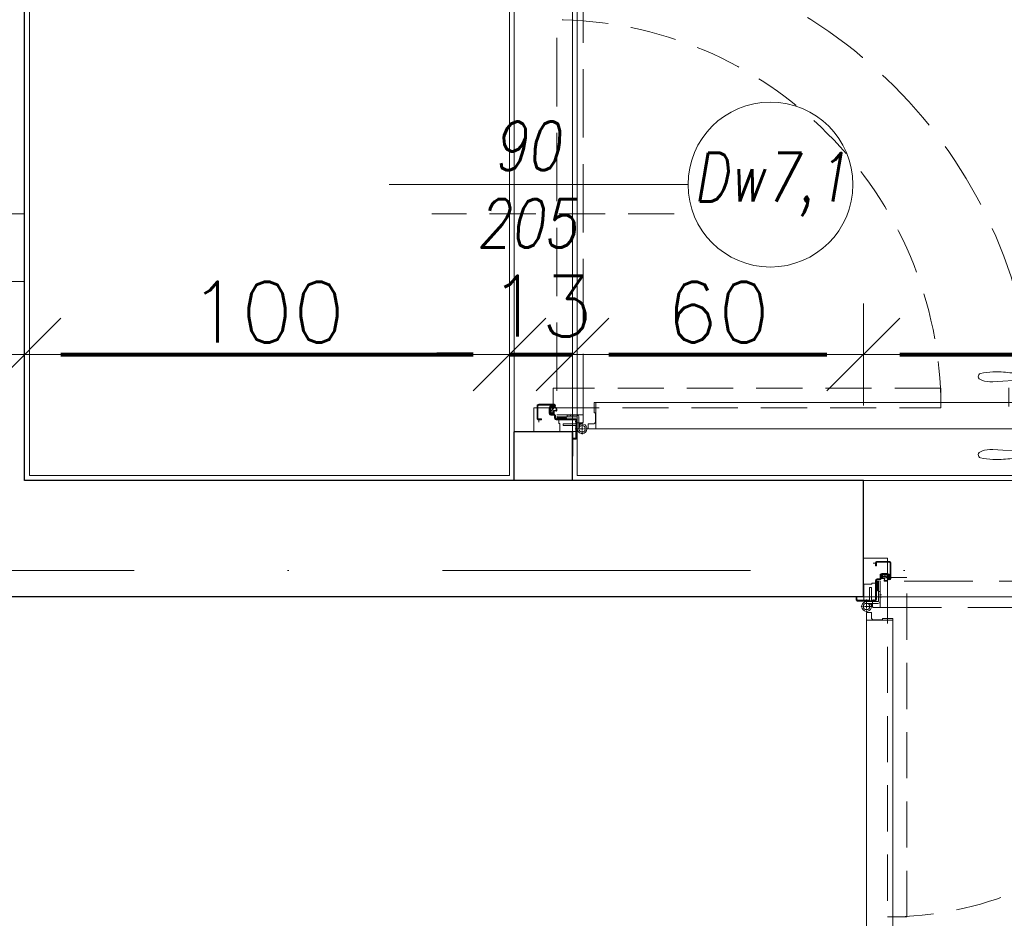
# Model space of a CAD drawing. Header units: metres. Extents: x 7408630 to 15602436, y 5561464 to 13303678.
# Tile 20 of 123: x 7412340 to 7412543, y 5563490 to 5563676. Entities that reach past the tile are written whole.
import ezdxf
from ezdxf.enums import TextEntityAlignment as Align

# ---------------------------------------------------------------- set-up
doc = ezdxf.new("R2010")
doc.units = ezdxf.units.M
doc.header["$MEASUREMENT"] = 0
for name, pattern in [('CENTER', [0.6, 0.375, -0.075, 0.075, -0.075]), ('DASHDOT', [25.4, 12.7, -6.35, 0, -6.35]), ('Hidden Line', [391.222223, 282.222223, -109]), ('HIDDEN2', [4.7625, 3.175, -1.5875])]:
    doc.linetypes.add(name, pattern=pattern)
for name, color, linetype, lineweight in [('!! 0_ Istn-sciany', 3, 'Continuous', 30), ('!! 0_Istn-went', 5, 'Continuous', 13), ('!! 0_Opis_pom', 9, 'Continuous', 13), ('!! 0_Osie', 1, 'DASHDOT', 13), ('!! 1_OPIS POM NOWE', 140, 'Continuous', 5), ('!! 2_Drzwi - nowe remont', 33, 'Continuous', 9), ('!! 2_drzwi opis', 151, 'Continuous', 9), ('!! wymiary osi', 250, 'Continuous', 5), ('0-osie-liniA', 14, 'DASHDOT', 5), ('Granica', 112, 'Continuous', 80)]:
    doc.layers.add(name, color=color, linetype=linetype, lineweight=lineweight)
doc.layers.add('!! 2_WYBURZENIA DO REMONTU', color=7, linetype='Continuous', lineweight=0, true_color=0x4d4d4d, plot=False)
doc.layers.add('Powierzchnia', color=140, linetype='Continuous', lineweight=5, plot=False)
doc.styles.add('50', font='ROMANS.shx', dxfattribs={"width": 0.8, "oblique": 10, "height": 10})
doc.styles.add('ARIAL', font='tahoma.ttf')
doc.styles.add('TXT', font='simplex.shx')
doc.dimstyles.new('DIM50', dxfattribs={"dimscale": 5, "dimtxt": 2, "dimasz": 1, "dimexe": 0, "dimexo": 0, "dimgap": 0.5, "dimtad": 1, "dimdec": 4, "dimrnd": 0.5, "dimdsep": 46, "dimtxsty": 'TXT', "dimblk": 'TICK1', "dimblk1": 'TICK1', "dimblk2": 'TICK1', "dimsah": 1, "dimcen": 0, "dimse1": 1, "dimse2": 1, "dimclrd": 1, "dimclre": 7, "dimclrt": 9, "dimadec": 0, "dimazin": 0, "dimtfac": 1, "dimtdec": 4, "dimtmove": 2, "dimatfit": 3, "dimldrblk": 'TICK1', "dimfxl": 1, "dimtolj": 1, "dimarcsym": 0})

# ---------------------------------------------------------------- blocks, each defined once
blk = doc.blocks.new('8544-EI60')
at = {"color": 254, "true_color": 0xe9d9be}
for p, q in [((-5.3, 0), (6, 0)), ((6, 0), (7.4, -1.4)), ((-7.5, -2.2), (-7.5, -2.2)), ((-7.5, -5.2), (-7.5, -5.2)), ((-7.5, -8.2), (-7.5, -8.2)), ((-5.6, -0.1), (-7.4, -1.9)), ((-5.5, -3), (-7.4, -4.9)), ((-5.5, -6), (-7.4, -7.9)), ((-5.5, -1.4), (-6.6, -2.6)), ((-5.5, -4.4), (-6.6, -5.6)), ((-5.5, -7.4), (-6.6, -8.6)), ((-5.5, -3), (-5.5, -1.4)), ((-5.5, -6), (-5.5, -4.4)), ((-5.5, -7.4), (-5.3, -8)), ((-5.3, -8), (-1.2, -8)), ((-4.5, -3.9), (-4.5, -1)), ((-4.5, -1), (5, -1)), ((-4.5, -3.9), (0.4, -2.7)), ((-4.5, -5), (0.1, -3.8)), ((-4.5, -7), (-4.5, -5)), ((-4.5, -7), (-1.2, -7)), ((-0.7, -8.5), (-1.1, -12.4)), ((0.3, -8.6), (-0.1, -12.1)), ((3.1, -13.5), (-0.1, -13.5)), ((0.1, -3.8), (5.2, -7.4)), ((3, -12.5), (0.3, -12.5)), ((0.4, -2.7), (5, -6.1)), ((5, -6.1), (5, -1)), ((6, -1.4), (6.6, -2.1)), ((6, -3.2), (6, -1.4)), ((6, -3.2), (7.4, -4.5)), ((6, -4.6), (6.6, -5.3)), ((6, -6), (6, -4.6)), ((6.7, -6.4), (7.5, -6)), ((7.5, -1.7), (7.5, -1.7)), ((7.5, -4.9), (7.5, -4.9)), ((7.5, -8), (7.6, -9.4))]:
    blk.add_line(p, q, dxfattribs=at)
for centre, radius, start, end in [((-5.3, -0.5), 0.5, 90, 135), ((-7, -2.2), 0.5, 135, 180), ((-7, -2.2), 0.5, 180, 315), ((-7, -5.2), 0.5, 135, 180), ((-7, -5.2), 0.5, 180, 315), ((-7, -8.2), 0.5, 135, 180), ((-7, -8.2), 0.5, 180, 315), ((-1.2, -8.5), 1.5, 354.4366, 90), ((-1.2, -8.5), 0.5, 354.4366, 90), ((0.4, -12.5), 1.5, 174.4366, 180.4125), ((-0.1, -12.5), 1, 180.4125, 270), ((0.3, -12.1), 0.4, 174.4366, 270), ((3, -11.5), 1, 270, 290.1212), ((3.1, -12.5), 1, 270, 288.9845), ((0.1, -3.8), 9.19, 290.1212, 302.4406), ((0.1, -3.8), 10.2, 288.9845, 310.5414), ((3.7, -9.5), 2.5, 302.4406, 54.3761), ((6.5, -6), 0.5, 180, 296.5747), ((7, -1.7), 0.5, 225, 0), ((7, -4.9), 0.5, 225, 0), ((5.1, -9.7), 2.5, 310.5414, 5.5701), ((7, -1.7), 0.5, 0, 45), ((7, -4.9), 0.5, 0, 45)]:
    blk.add_arc(centre, radius, start, end, dxfattribs=at)
blk = doc.blocks.new('zaw-dr-90-p')
at = {"color": 2, "linetype": 'CENTER', "ltscale": 0.2}
for p, q in [((24.5, 24), (31, 24)), ((12, 0), (-12, 0)), ((0, 12), (0, -12)), ((24.5, 19), (31, 19))]:
    blk.add_line(p, q, dxfattribs=at)
at = {"ltscale": 0.2}
for p, q in [((10, 12), (6.5, 12)), ((10, 0), (10, 6.5))]:
    blk.add_line(p, q, dxfattribs=at)
blk.add_lwpolyline([(0, 6.5), (23.5, 6.5, 0.414214), (28, 11), (28, 31), (24.5, 31), (24.5, 11, -0.414214), (23.5, 10), (0, 10, 4.561698), (7.6, 6.5), (4.9, 4.2)], format="xyb", dxfattribs=at)
blk.add_lwpolyline([(10, 10), (10, 39), (6.5, 39), (6.5, 10)], dxfattribs=at)
blk.add_lwpolyline([(-0.2, -0.2), (-2.5, -0.2), (-2.5, 0.2), (-0.2, 0.2), (-0.2, 2.5), (0.2, 2.5), (0.2, 0.2), (2.8, 0.2), (2.8, -0.2), (0.2, -0.2), (0.2, -2.8), (-0.2, -2.8)], close=True)
blk.add_circle((0, 0), 6.5, dxfattribs=at)
blk = doc.blocks.new('drzwi 90- sc 12')
h = blk.add_hatch()
h.set_pattern_fill('ANSI37', color=256, scale=0.022, angle=0.001, style=0)
h.set_pattern_definition([(45.0010491, (2407.02095, 648.17796), (-0.04939231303, 0.04939050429), []), (135.0010491, (2407.02095, 648.17796), (-0.04939050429, -0.04939231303), [])])
h.paths.add_polyline_path([(-13715.37, 20305.72), (-13715.57, 20305.72), (-13715.57, 20307.72), (-13715.37, 20307.72)])
h = blk.add_hatch()
h.set_pattern_fill('ANSI37', color=256, scale=0.022, angle=0.001, style=0)
h.set_pattern_definition([(135.0010491, (4473.9854, -4604.62511), (0.04939050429, 0.04939231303), []), (45.0010491, (4473.9854, -4604.62511), (0.04939231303, -0.04939050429), [])])
h.paths.add_polyline_path([(-13617.17, 20305.72), (-13616.97, 20305.72), (-13616.97, 20306.72), (-13617.17, 20306.72)])
h.paths.add_polyline_path([(-13617.17, 20306.72), (-13616.97, 20306.72), (-13616.97, 20307.72), (-13617.17, 20307.72)])
for p, q in [((-13620.32, 20410.16), (-13620.32, 20313.77)), ((-13618, 20409.86), (-13620.32, 20409.86)), ((-13616.12, 20410.26), (-13620.22, 20410.26)), ((-13616.12, 20410.26), (-13620, 20410.26)), ((-13618.17, 20410.26), (-13618.17, 20409.96)), ((-13618.17, 20410.26), (-13616.22, 20410.26)), ((-13618.17, 20410.26), (-13616.22, 20410.26)), ((-13618.17, 20409.96), (-13616.22, 20409.96)), ((-13618, 20404.16), (-13618, 20409.96)), ((-13617.9, 20404.16), (-13617.9, 20409.96)), ((-13617.77, 20410.26), (-13616.92, 20411.46)), ((-13616.92, 20410.26), (-13616.92, 20411.46)), ((-13616.62, 20411.46), (-13616.92, 20411.46)), ((-13616.62, 20411.46), (-13616.92, 20411.46)), ((-13616.62, 20410.26), (-13616.62, 20411.46)), ((-13616.62, 20410.26), (-13616.62, 20411.26)), ((-13616.62, 20410.66), (-13616.62, 20410.86)), ((-13616.5, 20404.16), (-13616.5, 20409.96)), ((-13616.4, 20404.16), (-13616.4, 20409.96)), ((-13614.92, 20409.86), (-13616.4, 20409.86)), ((-13616.22, 20410.26), (-13616.22, 20409.96)), ((-13616.22, 20409.96), (-13616.22, 20410.26)), ((-13616.12, 20410.26), (-13616.12, 20411.46)), ((-13616.12, 20411.46), (-13615.02, 20411.46)), ((-13614.92, 20411.36), (-13614.92, 20313.77)), ((-13618, 20404.76), (-13620.32, 20404.76)), ((-13620.32, 20404.16), (-13614.92, 20404.16)), ((-13616.4, 20404.76), (-13614.92, 20404.76)), ((-13620.32, 20403.36), (-13614.92, 20403.36)), ((-13618, 20402.76), (-13620.32, 20402.76)), ((-13618, 20400.34), (-13618, 20403.36)), ((-13617.9, 20400.84), (-13617.9, 20403.36)), ((-13616.5, 20400.84), (-13616.5, 20403.36)), ((-13616.4, 20400.34), (-13616.4, 20403.36)), ((-13616.4, 20402.76), (-13614.92, 20402.76)), ((-13618, 20400.34), (-13616.4, 20400.34)), ((-13616.5, 20400.84), (-13617.9, 20400.84)), ((-13617.9, 20400.84), (-13616.5, 20400.84)), ((-13619.54, 20398.92), (-13623.37, 20398.92)), ((-13619.54, 20398.92), (-13623.37, 20398.92)), ((-13620.32, 20313.47), (-13620.32, 20317.97)), ((-13614.92, 20312.27), (-13614.92, 20317.97)), ((-13614.92, 20313.77), (-13620.32, 20313.77)), ((-13618.22, 20313.37), (-13620.22, 20313.37)), ((-13618.22, 20313.67), (-13618.22, 20313.37)), ((-13618.22, 20313.67), (-13616.42, 20313.67)), ((-13615.92, 20313.17), (-13615.92, 20312.17)), ((-13617.77, 20311.12), (-13617.77, 20305.72)), ((-13617.77, 20311.12), (-13617.77, 20305.72)), ((-13616.17, 20309.92), (-13616.17, 20311.02)), ((-13615.92, 20312.17), (-13615.02, 20312.17)), ((-13715.57, 20308.32), (-13715.57, 20308.56)), ((-13715.57, 20307.69), (-13715.57, 20308.56)), ((-13715.57, 20307.82), (-13715.57, 20308.56)), ((-13617.37, 20309.92), (-13617.37, 20305.82)), ((-13616.17, 20309.92), (-13617.37, 20309.92)), ((-13715.57, 20307.72), (-13715.37, 20307.72)), ((-13715.77, 20301.96), (-13716.27, 20301.96)), ((-13616.77, 20301.96), (-13616.27, 20301.96))]:
    blk.add_line(p, q)
at = {"ltscale": 0.2}
for p, q in [((-13621.38, 20406.26), (-13621.38, 20401.26)), ((-13620.32, 20406.56), (-13621.08, 20406.56)), ((-13614.92, 20406.56), (-13614.16, 20406.56)), ((-13613.86, 20406.26), (-13613.86, 20401.26)), ((-13621.38, 20404.81), (-13624.98, 20404.81)), ((-13613.86, 20404.81), (-13610.26, 20404.81)), ((-13613.36, 20405.01), (-13613.36, 20404.81)), ((-13613.36, 20405.01), (-13612.86, 20405.01)), ((-13612.86, 20405.01), (-13612.86, 20404.81)), ((-13624.98, 20401.86), (-13624.58, 20395.61)), ((-13621.38, 20402.71), (-13622.87, 20402.71)), ((-13613.86, 20402.71), (-13612.38, 20402.71)), ((-13610.26, 20401.86), (-13610.66, 20395.61)), ((-13620.32, 20400.96), (-13621.08, 20400.96)), ((-13614.92, 20400.96), (-13614.16, 20400.96))]:
    blk.add_line(p, q, dxfattribs=at)
at = {"linetype": 'Hidden Line', "lineweight": 9, "ltscale": 0.05}
for p, q in [((-13616.27, 20311.12), (-13716.27, 20311.12)), ((-13715.07, 20305.72), (-13617.47, 20305.72))]:
    blk.add_line(p, q, dxfattribs=at)
for points in [[(-13665.27, 20284.96), (-13665.27, 20325.83)], [(-13615.57, 20309.64), (-13615.32, 20309.64), (-13615.32, 20309.82), (-13616.32, 20309.82), (-13616.32, 20309.64), (-13615.92, 20309.64)], [(-13715.37, 20307.72), (-13715.37, 20305.72), (-13715.57, 20305.72), (-13715.57, 20307.72)]]:
    blk.add_lwpolyline(points)
at = {"lineweight": 30}
for points in [[(-13716.27, 20308.92), (-13721.27, 20308.92)], [(-13716.27, 20308.92), (-13716.27, 20296.92)], [(-13614.27, 20308.92), (-13609.27, 20308.92)], [(-13614.27, 20308.92), (-13614.27, 20296.92)]]:
    blk.add_lwpolyline(points, dxfattribs=at)
at = {"ltscale": 0.2}
for points in [[(-13715.57, 20307.51), (-13715.57, 20309.48, 0.414214), (-13715.91, 20309.82), (-13719.43, 20309.82, 0.414214), (-13719.77, 20309.48), (-13719.77, 20308.92), (-13719.59, 20308.92), (-13719.59, 20309.48, -0.414214), (-13719.43, 20309.64), (-13716.97, 20309.64)], [(-13716.97, 20309.64), (-13715.91, 20309.64, -0.414214), (-13715.75, 20309.48), (-13715.75, 20307.51)], [(-13615.92, 20309.64), (-13616.63, 20309.64, 0.414214), (-13616.79, 20309.48), (-13616.79, 20305.58, -0.414214), (-13617.13, 20305.24), (-13617.58, 20305.24, 0.414214), (-13617.74, 20305.08), (-13617.74, 20304.48, -0.414214), (-13618.08, 20304.14), (-13619.26, 20304.14, -0.414214), (-13619.6, 20304.48), (-13619.6, 20305.15, 1), (-13619.79, 20305.15), (-13619.79, 20301.96, 0.414214), (-13619.63, 20301.8), (-13617.11, 20301.8, 0.414214), (-13616.95, 20301.96), (-13616.95, 20302.52), (-13616.77, 20302.52), (-13616.77, 20301.96, -0.414214), (-13617.11, 20301.62), (-13619.63, 20301.62, -0.414214), (-13619.97, 20301.96), (-13619.97, 20305.15, -1), (-13619.42, 20305.15), (-13619.42, 20304.48, 0.414214), (-13619.26, 20304.32), (-13618.08, 20304.32, 0.414214), (-13617.92, 20304.48), (-13617.92, 20305.08, -0.414214), (-13617.58, 20305.42), (-13617.13, 20305.42, 0.414214), (-13616.97, 20305.58), (-13616.97, 20309.48, -0.414214), (-13616.63, 20309.82), (-13613.11, 20309.82, -0.414214), (-13612.77, 20309.48), (-13612.77, 20308.92), (-13612.95, 20308.92), (-13612.95, 20309.48, 0.414214), (-13613.11, 20309.64), (-13615.57, 20309.64)], [(-13616.43, 20309.49), (-13616.43, 20309.64), (-13616.63, 20309.64, 0.414214), (-13616.79, 20309.48), (-13616.79, 20306.14), (-13615.99, 20306.14), (-13615.99, 20306.34), (-13614.39, 20306.34), (-13614.39, 20309.64), (-13614.93, 20309.64), (-13614.93, 20309.49)], [(-13715.75, 20307.76), (-13715.75, 20305.58, 0.414214), (-13715.41, 20305.24), (-13714.96, 20305.24, -0.414214), (-13714.8, 20305.08), (-13714.8, 20304.48, 0.414214), (-13714.46, 20304.14), (-13713.28, 20304.14, 0.414214), (-13712.94, 20304.48), (-13712.94, 20305.15, -1), (-13712.75, 20305.15), (-13712.75, 20301.96, -0.414214), (-13712.91, 20301.8), (-13715.43, 20301.8, -0.414214), (-13715.59, 20301.96), (-13715.59, 20302.52), (-13715.77, 20302.52), (-13715.77, 20301.96, 0.414214), (-13715.43, 20301.62), (-13712.91, 20301.62, 0.414214), (-13712.57, 20301.96), (-13712.57, 20305.15, 1), (-13713.12, 20305.15), (-13713.12, 20304.48, -0.414214), (-13713.28, 20304.32), (-13714.46, 20304.32, -0.414214), (-13714.62, 20304.48), (-13714.62, 20305.08, 0.414214), (-13714.96, 20305.42), (-13715.41, 20305.42, -0.414214), (-13715.57, 20305.58), (-13715.57, 20307.64)]]:
    blk.add_lwpolyline(points, format="xyb", dxfattribs=at)
for points in [[(-13616.79, 20308.82), (-13616.97, 20308.82), (-13616.97, 20307.42), (-13616.79, 20307.42)], [(-13616.97, 20307.72), (-13617.17, 20307.72), (-13617.17, 20305.72), (-13616.97, 20305.72)]]:
    blk.add_lwpolyline(points, close=True)
for centre, radius, start, end in [((-13620.22, 20410.16), 0.1, 90, 180), ((-13615.02, 20411.36), 0.1, 0, 90), ((-13620.22, 20313.47), 0.1, 180, 270), ((-13616.42, 20313.17), 0.5, 0, 90), ((-13616.27, 20311.02), 0.1, 0, 90), ((-13615.02, 20312.27), 0.1, 270, 0), ((-13617.47, 20305.82), 0.1, 270, 0)]:
    blk.add_arc(centre, radius, start, end)
for centre, radius, start, end in [((-13621.08, 20406.26), 0.3, 90, 180), ((-13614.16, 20406.26), 0.3, 0, 90), ((-13624.98, 20403.76), 1.05, 90, 180), ((-13610.26, 20403.76), 1.05, 0, 90), ((-13623.93, 20401.96), 1.05, 58.6119, 185.465), ((-13622.87, 20403.71), 1, 238.6119, 270), ((-13612.38, 20403.71), 1, 270, 301.3881), ((-13611.31, 20401.96), 1.05, 354.535, 121.3881), ((-13621.08, 20401.26), 0.3, 180, 270), ((-13614.16, 20401.26), 0.3, 270, 0), ((-13625.63, 20393.35), 0.74, 198.9246, 270), ((-13609.61, 20393.35), 0.74, 270, 341.0754)]:
    blk.add_arc(centre, radius, start, end, dxfattribs=at)
at = {"linetype": 'Hidden Line', "lineweight": 9, "ltscale": 0.05}
blk.add_arc((-13615.5, 20305.14), 99.12, 94.8005, 177.6944, dxfattribs=at)
at = {"ltscale": 0.2}
blk.add_ellipse((-13625.63, 20395.61), major_axis=(0, 3), ratio=0.347016, start_param=3.132997, end_param=4.712389, dxfattribs=at)
at = {"ltscale": 0.2, "extrusion": (0, 0, -1)}
blk.add_ellipse((-13609.62, 20395.61), major_axis=(0, 3), ratio=0.347016, start_param=3.132997, end_param=4.712389, dxfattribs=at)
at = {"ltscale": 0.2}
for points in [[(-13626.03, 20403.76), (-13626.09, 20403.41), (-13626.32, 20401.88), (-13626.44, 20399.16), (-13626.83, 20395.94), (-13626.48, 20393.94), (-13626.33, 20393.11)], [(-13609.21, 20403.76), (-13609.16, 20403.41), (-13608.93, 20401.88), (-13608.8, 20399.16), (-13608.41, 20395.94), (-13608.76, 20393.94), (-13608.91, 20393.11)]]:
    blk.add_open_spline(points, degree=3, knots=[0, 0, 0, 0, 1.06066, 4.623314, 8.177981, 10.699943, 10.699943, 10.699943, 10.699943], dxfattribs=at)
at = {"xscale": 0.09999999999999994, "yscale": 0.09999999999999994, "zscale": 0.09999999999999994, "rotation": 180.0000000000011}
for name, p in [('zaw-dr-90-p', (-13614.92, 20310.92)), ('8544-EI60', (-13618.67, 20304.32))]:
    blk.add_blockref(name, p, dxfattribs=at)
at = {"extrusion": (0, 0, -1), "xscale": 0.09999999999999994, "yscale": 0.09999999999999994, "zscale": -0.1, "rotation": 179.9999999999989}
blk.add_blockref('8544-EI60', (13713.87, 20304.32), dxfattribs=at)
blk = doc.blocks.new('1_ok-opis')
blk.add_line((0, 111.61), (0, 50))
blk.add_circle((0, 128.61), 17)
at = {"style": '50', "oblique": 10, "width": 0.8}
for tag, rotation, p in [('NR', 90, (0, 128.61)), ('NR', 270, (0, 128.61)), ('SZEROKOŚĆ', 90, (-8, 78.29)), ('SZEROKOŚĆ', 270, (8, 78.29)), ('WYSOKOŚĆ', 270, (-8, 78.29)), ('WYSOKOŚĆ', 90, (8, 78.29))]:
    blk.add_attdef(tag, text='', height=10, rotation=rotation, dxfattribs=at).set_placement(p, align=Align.MIDDLE)
blk = doc.blocks.new('BLOK OSI')
at = {"layer": '0-osie-liniA', "ltscale": 5}
for points in [[(48625.50568, -198090.0883), (53810.60983, -198090.0883)], [(48624.30568, -198134.5883), (52188.53244, -198134.5883)]]:
    blk.add_lwpolyline(points, dxfattribs=at)
blk = doc.blocks.new('TICK1')
at = {"color": 0}
for p, q in [((0, -1.4), (0, 1.4)), ((0, 0), (-1, 0))]:
    blk.add_line(p, q, dxfattribs=at)
at = {"color": 2}
blk.add_line((-1, -1), (1, 1), dxfattribs=at)
blk = doc.blocks.new('*D831')
at = {"layer": '!! wymiary osi', "color": 1, "lineweight": -2, "transparency": 16777216}
blk.add_line((73022.92, -198028.63), (73107.92, -198028.63), dxfattribs=at)
at = {"layer": 'DEFPOINTS', "color": 0, "transparency": 16777216}
for p in [(73115.42, -198028.63), (73015.42, -198054.59), (73115.42, -198054.59)]:
    blk.add_point(p, dxfattribs=at)
at = {"layer": '!! wymiary osi', "color": 1, "lineweight": -2, "transparency": 16777216, "xscale": 7.5, "yscale": 7.5, "zscale": 7.5, "rotation": 180}
blk.add_blockref('TICK1', (73015.42, -198028.63), dxfattribs=at)
at = {"layer": '!! wymiary osi', "color": 1, "lineweight": -2, "transparency": 16777216, "xscale": 7.5, "yscale": 7.5, "zscale": 7.5}
blk.add_blockref('TICK1', (73115.42, -198028.63), dxfattribs=at)
at = {"layer": '!! wymiary osi', "color": 9, "transparency": 16777216, "insert": (73065.42, -198019.88), "char_height": 12.5, "attachment_point": 5, "style": 'TXT'}
blk.add_mtext('\\A1;100', dxfattribs=at)
blk = doc.blocks.new('*D832')
at = {"layer": '!! wymiary osi', "color": 1, "lineweight": -2, "transparency": 16777216}
for p, q in [((73107.92, -198028.63), (73100.42, -198028.63)), ((73115.42, -198028.63), (73128.42, -198028.63)), ((73135.92, -198028.63), (73143.42, -198028.63))]:
    blk.add_line(p, q, dxfattribs=at)
at = {"layer": 'DEFPOINTS', "color": 0, "transparency": 16777216}
for p in [(73128.42, -198028.63), (73115.42, -198054.59), (73128.42, -198054.59)]:
    blk.add_point(p, dxfattribs=at)
at = {"layer": '!! wymiary osi', "color": 1, "lineweight": -2, "transparency": 16777216, "xscale": 7.5, "yscale": 7.5, "zscale": 7.5}
blk.add_blockref('TICK1', (73115.42, -198028.63), dxfattribs=at)
at = {"layer": '!! wymiary osi', "color": 1, "lineweight": -2, "transparency": 16777216, "xscale": 7.5, "yscale": 7.5, "zscale": 7.5, "rotation": 180}
blk.add_blockref('TICK1', (73128.42, -198028.63), dxfattribs=at)
at = {"layer": '!! wymiary osi', "color": 9, "transparency": 16777216, "insert": (73121.92, -198018.63), "char_height": 12.5, "attachment_point": 5, "style": 'TXT'}
blk.add_mtext('\\A1;13', dxfattribs=at)
blk = doc.blocks.new('*D833')
at = {"layer": '!! wymiary osi', "color": 1, "lineweight": -2, "transparency": 16777216}
blk.add_line((73135.92, -198028.63), (73180.92, -198028.63), dxfattribs=at)
at = {"layer": 'DEFPOINTS', "color": 0, "transparency": 16777216}
for p in [(73188.42, -198028.63), (73128.42, -198054.59), (73188.42, -198054.59)]:
    blk.add_point(p, dxfattribs=at)
at = {"layer": '!! wymiary osi', "color": 1, "lineweight": -2, "transparency": 16777216, "xscale": 7.5, "yscale": 7.5, "zscale": 7.5, "rotation": 180}
blk.add_blockref('TICK1', (73128.42, -198028.63), dxfattribs=at)
at = {"layer": '!! wymiary osi', "color": 1, "lineweight": -2, "transparency": 16777216, "xscale": 7.5, "yscale": 7.5, "zscale": 7.5}
blk.add_blockref('TICK1', (73188.42, -198028.63), dxfattribs=at)
at = {"layer": '!! wymiary osi', "color": 9, "transparency": 16777216, "insert": (73158.42, -198019.88), "char_height": 12.5, "attachment_point": 5, "style": 'TXT'}
blk.add_mtext('\\A1;60', dxfattribs=at)
blk = doc.blocks.new('*D834')
at = {"layer": '!! wymiary osi', "color": 1, "lineweight": -2, "transparency": 16777216}
blk.add_line((73195.92, -198028.63), (73286.19, -198028.63), dxfattribs=at)
at = {"layer": 'DEFPOINTS', "color": 0, "transparency": 16777216}
for p in [(73293.69, -198028.63), (73188.42, -198054.59), (73293.69, -198056.54)]:
    blk.add_point(p, dxfattribs=at)
at = {"layer": '!! wymiary osi', "color": 1, "lineweight": -2, "transparency": 16777216, "xscale": 7.5, "yscale": 7.5, "zscale": 7.5, "rotation": 180}
blk.add_blockref('TICK1', (73188.42, -198028.63), dxfattribs=at)
at = {"layer": '!! wymiary osi', "color": 1, "lineweight": -2, "transparency": 16777216, "xscale": 7.5, "yscale": 7.5, "zscale": 7.5}
blk.add_blockref('TICK1', (73293.69, -198028.63), dxfattribs=at)
at = {"layer": '!! wymiary osi', "color": 9, "transparency": 16777216, "insert": (73241.05, -198019.88), "char_height": 12.5, "attachment_point": 5, "style": 'TXT'}
blk.add_mtext('\\A1;105.5', dxfattribs=at)
blk = doc.blocks.new('A$C9c944097')
at = {"layer": '!! 0_ Istn-sciany'}
for points in [[(1638.5, -3676.47213), (1638.5, -3505.47213)], [(1751.5, -3666.47213), (1739.5, -3666.47213)], [(1739.5, -3676.47213), (1739.5, -3666.47213)], [(1751.5, -3676.47213), (1751.5, -3666.47213)], [(1811.5, -3676.47213), (1638.5, -3676.47213)], [(1811.5, -3700.47213), (1811.5, -3676.47213)], [(1811.5, -3700.47213), (1621.5, -3700.47213)]]:
    blk.add_lwpolyline(points, dxfattribs=at)
at = {"layer": '!! 0_Istn-went'}
for points in [[(1638.5, -3621.47213), (1600.5, -3621.47213)], [(1638.5, -3635.47213), (1600.5, -3635.47213)]]:
    blk.add_lwpolyline(points, dxfattribs=at)
at = {"layer": '!! 2_WYBURZENIA DO REMONTU', "linetype": 'HIDDEN2', "ltscale": 3}
blk.add_lwpolyline([(1772.5, -3621.47213), (1722.5, -3621.47213)], dxfattribs=at)
for points in [[(1827.5, -3657.47213), (1747.5, -3657.47213), (1747.5, -3661.47213), (1827.5, -3661.47213)], [(1743.5, -3661.47213), (1743.5, -3666.47213), (1751.5, -3666.47213), (1751.5, -3661.47213)], [(1816.5, -3692.47213), (1811.5, -3692.47213), (1811.5, -3700.47213), (1816.5, -3700.47213)], [(1820.5, -3766.47213), (1820.5, -3696.47213), (1816.5, -3696.47213), (1816.5, -3766.47213)]]:
    blk.add_lwpolyline(points, close=True, dxfattribs=at)
for centre, radius, start, end in [((1747.5, -3661.47213), 80, 0, 90), ((1816.5, -3696.47213), 70, 270, 0)]:
    blk.add_arc(centre, radius, start, end, dxfattribs=at)
at = {"layer": 'Powierzchnia'}
for points in [[(1621.5, -3873.47213), (1621.5, -3700.47213), (2446.5, -3700.47213), (2446.5, -3594.47213), (2737.5, -3595.47213), (2737.5, -3133.47213), (3016.5, -3133.47213), (3016.5, -3451.47213), (2991.5, -3451.47213), (2991.5, -3528.47213), (3016.5, -3528.47213), (3016.5, -3873.47213)], [(1751.5, -3514.12213), (1875.5, -3514.12213), (1875.5, -3533.47213), (1962.5, -3533.47213), (1962.5, -3676.47213), (1751.5, -3676.47213)], [(1752.5, -3515.12213), (1874.5, -3515.12213), (1874.5, -3534.47213), (1961.5, -3534.47213), (1961.5, -3675.47213), (1752.5, -3675.47213)], [(1739.5, -3676.47213), (1638.5, -3676.47213), (1638.5, -3525.47213), (1739.5, -3525.47213)], [(1738.5, -3675.47213), (1639.5, -3675.47213), (1639.5, -3526.47213), (1738.5, -3526.47213)]]:
    blk.add_lwpolyline(points, close=True, dxfattribs=at)
at = {"layer": '!! 0_Osie'}
blk.add_blockref('BLOK OSI', (-48933.21142, 194439.57635), dxfattribs=at)
at = {"layer": '!! 2_Drzwi - nowe remont'}
for p, rotation in [((-18557.42434, -17280.74183), 269.9999999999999), ((-11802.7697, 16608.45221), 180)]:
    blk.add_blockref('drzwi 90- sc 12', p, dxfattribs=dict(at, rotation=rotation))
at = {"layer": '!! 2_drzwi opis'}
ref = blk.add_blockref('1_ok-opis', (1663.72158, -3615.47217), dxfattribs=dict(at, rotation=270.000003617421))
ref.add_attrib('WYSOKOŚĆ', '205', dxfattribs={"layer": '0', "height": 10, "rotation": 180.0000036, "style": '50', "oblique": 10, "text_generation_flag": 6, "width": 0.8}).set_placement((1742.01244, -3623.47217), align=Align.MIDDLE)
ref.add_attrib('SZEROKOŚĆ', '90', dxfattribs={"layer": '0', "height": 10, "rotation": 180.0000036, "style": '50', "oblique": 10, "text_generation_flag": 6, "width": 0.8}).set_placement((1742.01243, -3607.47217), align=Align.MIDDLE)
ref.add_attrib('NR', 'Dw7,1', dxfattribs={"layer": '0', "height": 10, "rotation": 180.0000036, "style": '50', "oblique": 10, "text_generation_flag": 6, "width": 0.8}).set_placement((1792.33283, -3615.47216), align=Align.MIDDLE)
at = {"layer": '!! 0_Opis_pom', "ltscale": 0.7, "style": 'ARIAL'}
for tag, p in [('B2,14', (2497.12282, -23.97252)), ('B2,12', (1965.56932, -35.77631)), ('B2,11', (1692.08817, -60.77765)), ('B2,16', (3818.15438, -63.71828)), ('B2,19.1', (5324.74708, -87.92078)), ('B2,17', (4129.82322, -93.25972)), ('B2,15', (3189.46558, -109.69496)), ('B2,10', (1351.71035, -111.25665)), ('B2,13', (2272.99389, -121.89624)), ('A2,5', (1075.52681, -127.78965)), ('B2,18', (4545.51277, -234.12017)), ('B2,19', (5775.76711, -239.42159)), ('A2,4', (318.83322, -329.3265)), ('A2.1', (994.53557, -353.44633)), ('B2.7', (3171.3557, -458.01164)), ('B2.2', (3599.26223, -690.3637)), ('A2.2', (994.53557, -692.67095)), ('B2,21', (4593.23787, -912.69388)), ('B2,9', (1798.58924, -939.09545)), ('A2.3', (455.44717, -940.66614)), ('B2,4', (3116.67143, -940.65712)), ('B2,3', (3297.35823, -941.16418)), ('B2,8', (2517.28573, -960.07338)), ('B2,20', (5834.09772, -965.70749)), ('B2.1', (3927.81794, -970.24709)), ('B2,5', (3309.56672, -1129.12418)), ('B2,6', (3122.36837, -1171.43557)), ('C2,2', (3435.86614, -1487.77973)), ('C2,1', (3957.73656, -2408.10352)), ('C2,3', (3457.72791, -2555.15039)), ('D1,1', (2554.19917, -3205.91504)), ('C2,4', (3866.78124, -3285.77383)), ('D1,4', (1780.27581, -3366.18103)), ('D1,6', (1380.86316, -3373.10994)), ('D1,3', (2098.36626, -3546.18257)), ('C2,5', (3178.15957, -3610.67242)), ('D1,5', (1914.6928, -3621.18339)), ('D1,2', (2201.15492, -3794.18451)), ('D1,7', (477.95048, -4408.76849)), ('D1,8', (338.43039, -4834.32895))]:
    blk.add_attdef(tag, text='', height=11.968, dxfattribs=at).set_placement(p, align=Align.MIDDLE_CENTER)
at = {"layer": '!! 1_OPIS POM NOWE', "style": 'ARIAL'}
for tag, p in [('C2.5B', (3593.7377, -3168.5911)), ('C2,5C', (3526.78796, -3281.02046)), ('C2.4', (3997.15534, -3347.99835)), ('E2,2', (2945.33506, -3413.31629)), ('C2,5A', (3566.4961, -3615.37865)), ('E2.9', (3984.52714, -3783.77287)), ('E2.7', (4645.53364, -3784.14655)), ('D1,2', (2903.25587, -3794.18451)), ('E2.2', (3405.83089, -4049.74196)), ('E2.8', (4380.36687, -4058.97571)), ('E2.6', (5154.87983, -4066.29138)), ('E2.1', (4427.07303, -4318.94156)), ('E2,3', (3401.59976, -4465.83792)), ('E2.4', (3758.95342, -4705.0924)), ('E2.5', (5238.11734, -4786.79525))]:
    blk.add_attdef(tag, text='', height=11.968, dxfattribs=at).set_placement(p, align=Align.MIDDLE_CENTER)
at = {"layer": '!! wymiary osi'}
for base, p1, p2, picture, middle in [((1751.5, -3650.51195), (1738.5, -3676.47213), (1751.5, -3676.47213), '*D832', (1745, -3640.51195)), ((1738.5, -3650.51195), (1638.5, -3676.47213), (1738.5, -3676.47213), '*D831', (1688.5, -3641.76195)), ((1811.5, -3650.51195), (1751.5, -3676.47213), (1811.5, -3676.47213), '*D833', (1781.5, -3641.76195)), ((1916.76307, -3650.51195), (1811.5, -3676.47213), (1916.76307, -3678.42621), '*D834', (1864.13153, -3641.76195))]:
    dim = blk.add_linear_dim(base=base, p1=p1, p2=p2, dimstyle='DIM50', dxfattribs=at)
    dim.commit()
    dim.dimension.update_dxf_attribs({"geometry": picture, "text_midpoint": middle, "insert": (-71376.92327, 194378.11618)})

msp = doc.modelspace()

# ---------------------------------------------------------------- block references
at = {"layer": 'Granica'}
msp.add_blockref('A$C9c944097', (7410702.59401, 5567256.9858), dxfattribs=at)

doc.saveas('drawing.dxf')
